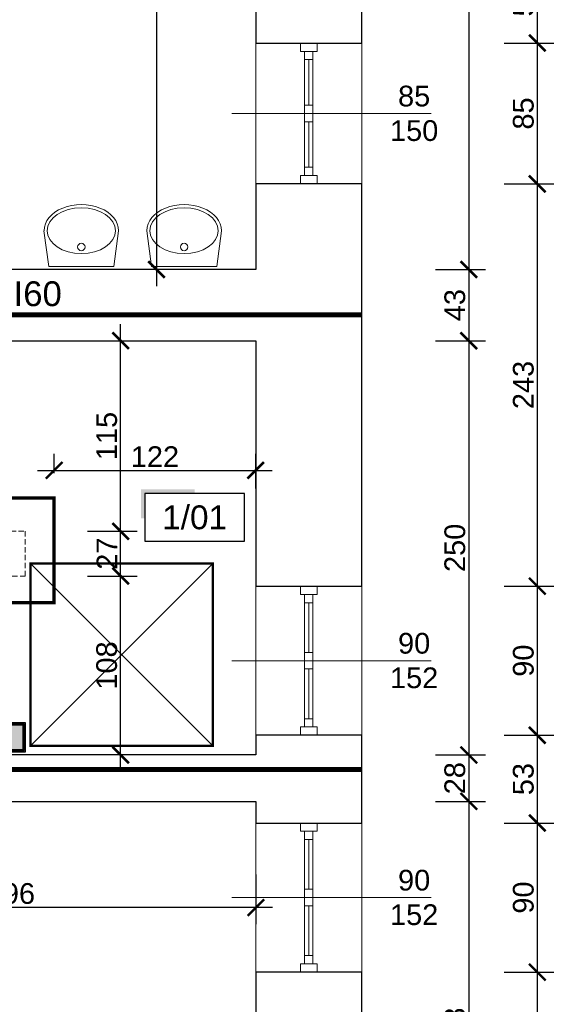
# Model space of a CAD drawing. Header units: millimetres. Extents: x 2709036 to 2756280, y 168165 to 192362.
# Tile 110 of 192: x 2721706 to 2722035, y 185973 to 186567. Entities that reach past the tile are written whole.
import ezdxf
from ezdxf.enums import TextEntityAlignment as Align

# ---------------------------------------------------------------- set-up
doc = ezdxf.new("R2010")
doc.units = ezdxf.units.MM
doc.header["$MEASUREMENT"] = 0
doc.set_wipeout_variables(frame=1)
for name, pattern in [('ACAD_ISO03W100', [30, 12, -18]), ('HIDDEN2', [4.7625, 3.175, -1.5875]), ('UKRYTE', [9.525, 6.35, -3.175]), ('Wipeout_Contour', [1000, 0, -1000])]:
    doc.linetypes.add(name, pattern=pattern)
doc.layers.add('6 - OPISY', color=7, linetype='Continuous')
doc.layers.add('D+H Urządzenia', color=30, linetype='Continuous')
for name, color, linetype, lineweight in [('__MAZ_EKSP_PROJ', 3, 'Continuous', 0), ('__MAZ_OPIS_STOLARKA', 7, 'Continuous', 0), ('__MAZ_SCHODY', 7, 'Continuous', 0), ('__MAZ_STOLARKA OKIENNA', 7, 'Continuous', 9), ('__MAZ_WYMIARY', 7, 'Continuous', 9), ('__MAZ_ŚCIANY ISTNIEJĄCE', 7, 'Continuous', 30), ('Meble i wyposażenie', 8, 'Continuous', 5), ('SCHODY_POR.', 7, 'UKRYTE', 25)]:
    doc.layers.add(name, color=color, linetype=linetype, lineweight=lineweight)
doc.styles.add('Arial', font='arial.ttf')
doc.styles.add('Dimensions', font='arial.ttf')
doc.styles.get("Standard").update_dxf_attribs({"font": 'arial.ttf'})
doc.styles.add('styl1', font='arial.ttf')
doc.dimstyles.new('100', dxfattribs={"dimtxt": 10, "dimasz": 10, "dimexe": 18, "dimexo": 15, "dimgap": 9, "dimtad": 1, "dimdec": 1, "dimrnd": 0.5, "dimdsep": 46, "dimtxsty": 'Dimensions', "dimblk": 'ARCHTICK', "dimcen": 9, "dimdle": 10, "dimadec": 1, "dimazin": 2, "dimtfac": 1, "dimtdec": 4, "dimtofl": 0, "dimtmove": 2, "dimatfit": 3, "dimfxl": 1, "dimtolj": 1, "dimtzin": 0, "dimarcsym": 0})

# ---------------------------------------------------------------- blocks, each defined once
blk = doc.blocks.new('_ArchTick')
at = {"color": 0, "linetype": 'ByBlock', "const_width": 0.15}
blk.add_lwpolyline([(-0.5, -0.5), (0.5, 0.5)], dxfattribs=at)
blk = doc.blocks.new('*D22')
at = {"layer": '__MAZ_WYMIARY', "color": 0, "lineweight": -2}
for p, q in [((2721766.84, 186113.55), (2721766.84, 186241.55)), ((2721746.84, 186231.55), (2721776.84, 186231.55)), ((2721769.09, 186123.55), (2721756.84, 186123.55))]:
    blk.add_line(p, q, dxfattribs=at)
at = {"layer": 'Defpoints', "color": 0, "lineweight": 30}
for p in [(2721709.3, 186231.55), (2721766.84, 186231.55), (2721784.09, 186123.55)]:
    blk.add_point(p, dxfattribs=at)
at = {"layer": '__MAZ_WYMIARY', "color": 0, "lineweight": -2, "xscale": 10, "yscale": 10, "zscale": 10}
for p, rotation in [((2721766.84, 186231.55), 90), ((2721766.84, 186123.55), 270)]:
    blk.add_blockref('_ArchTick', p, dxfattribs=dict(at, rotation=rotation))
at = {"layer": '__MAZ_WYMIARY', "color": 0, "lineweight": 5, "insert": (2721758.46, 186177.55), "char_height": 12.5, "attachment_point": 5, "rotation": 90, "style": 'Arial'}
blk.add_mtext('\\A1;108', dxfattribs=at)
blk = doc.blocks.new('*D23')
at = {"layer": '__MAZ_WYMIARY', "color": 0, "lineweight": -2}
for p, q in [((2721726.71, 186293.55), (2721726.71, 186305.32)), ((2721848.3, 186284.42), (2721848.3, 186305.32)), ((2721716.71, 186295.32), (2721858.3, 186295.32))]:
    blk.add_line(p, q, dxfattribs=at)
at = {"layer": 'Defpoints', "color": 0, "lineweight": 30}
for p in [(2721848.3, 186295.32), (2721726.71, 186278.55), (2721848.3, 186269.42)]:
    blk.add_point(p, dxfattribs=at)
at = {"layer": '__MAZ_WYMIARY', "color": 0, "lineweight": -2, "xscale": 10, "yscale": 10, "zscale": 10, "rotation": 180}
blk.add_blockref('_ArchTick', (2721726.71, 186295.32), dxfattribs=at)
at = {"layer": '__MAZ_WYMIARY', "color": 0, "lineweight": -2, "xscale": 10, "yscale": 10, "zscale": 10}
blk.add_blockref('_ArchTick', (2721848.3, 186295.32), dxfattribs=at)
at = {"layer": '__MAZ_WYMIARY', "color": 0, "lineweight": 5, "insert": (2721787.51, 186303.6), "char_height": 12.5, "attachment_point": 5, "style": 'Arial'}
blk.add_mtext('\\A1;122', dxfattribs=at)
blk = doc.blocks.new('*U5')
at = {"color": 0, "linetype": 'Wipeout_Contour', "lineweight": -2, "ltscale": 7389.409666}
blk.add_wipeout([(-228.2, -234.4), (-227.7, -234.4), (-225.7, -255.6), (-220, -276), (-210.6, -294.8), (-188.8, -323.2), (-161.9, -346.1), (-111.8, -371.5), (-58.3, -387.1), (-3, -392.4), (52.4, -387.1), (105.9, -371.5), (155.9, -346.1), (182.9, -323.2), (204.7, -294.8), (214, -276), (219.8, -255.6), (221.8, -234.4), (193.5, -17.4), (-199.4, -17.4)], dxfattribs=at).dxf.layer = 'Meble i wyposażenie'
at = {"layer": 'Meble i wyposażenie', "color": 0, "linetype": 'Continuous', "lineweight": -2}
for p, q in [((-199.4, -17.2), (-228.2, -234.2)), ((193.5, -17.2), (-199.4, -17.2)), ((-199.2, -17.5), (-199.4, -17.5)), ((193.5, -17.5), (193.3, -17.5)), ((221.8, -234.2), (193.5, -17.2))]:
    blk.add_line(p, q, dxfattribs=at)
blk.add_circle((-3, -135.7), 22.5, dxfattribs=at)
blk.add_ellipse((-3, -234.2), major_axis=(-206, 0), ratio=0.671, dxfattribs=at)
blk.add_ellipse((-3, -234.2), major_axis=(-224.7, 0), ratio=0.702956, start_param=0, end_param=3.141593, dxfattribs=at)
blk = doc.blocks.new('*U9')
at = {"ltscale": 10}
blk.add_hatch(color=256, dxfattribs=at).paths.add_polyline_path([(0, 26), (-25, 26), (-27, 26), (-27, 11.46), (-25, 11.46), (-25, 24), (0, 24)])
blk.add_lwpolyline([(-25, 0), (25, 0), (25, 24), (-25, 24)], close=True, dxfattribs=at)
at = {"layer": '6 - OPISY'}
for tag, p in [('NRPOM', (0, 6)), ('WYSPOM', (3.39, -15.66))]:
    blk.add_attdef(tag, text='', height=12, dxfattribs=at).set_placement(p, align=Align.CENTER)
blk = doc.blocks.new('*D350')
at = {"layer": '__MAZ_WYMIARY', "color": 0, "lineweight": -2}
for p, q in [((2721726.71, 186293.55), (2721726.71, 186305.32)), ((2721848.3, 186284.42), (2721848.3, 186305.32)), ((2721716.71, 186295.32), (2721858.3, 186295.32))]:
    blk.add_line(p, q, dxfattribs=at)
at = {"layer": 'Defpoints', "color": 0, "lineweight": 30}
for p in [(2721848.3, 186295.32), (2721726.71, 186278.55), (2721848.3, 186269.42)]:
    blk.add_point(p, dxfattribs=at)
at = {"layer": '__MAZ_WYMIARY', "color": 0, "lineweight": -2, "xscale": 10, "yscale": 10, "zscale": 10, "rotation": 180}
blk.add_blockref('_ArchTick', (2721726.71, 186295.32), dxfattribs=at)
at = {"layer": '__MAZ_WYMIARY', "color": 0, "lineweight": -2, "xscale": 10, "yscale": 10, "zscale": 10}
blk.add_blockref('_ArchTick', (2721848.3, 186295.32), dxfattribs=at)
at = {"layer": '__MAZ_WYMIARY', "color": 0, "lineweight": 5, "insert": (2721787.51, 186303.6), "char_height": 12.5, "attachment_point": 5, "style": 'Arial'}
blk.add_mtext('\\A1;122', dxfattribs=at)
blk = doc.blocks.new('*D402')
at = {"layer": '__MAZ_WYMIARY', "color": 0, "lineweight": -2}
for p, q in [((2721976.84, 186796.29), (2721976.84, 186406.55)), ((2721956.84, 186786.29), (2721986.84, 186786.29)), ((2721956.84, 186416.55), (2721986.84, 186416.55))]:
    blk.add_line(p, q, dxfattribs=at)
at = {"layer": 'Defpoints', "color": 0, "lineweight": 30}
for p in [(2721848.37, 186786.29), (2721848.37, 186416.55), (2721976.84, 186416.55)]:
    blk.add_point(p, dxfattribs=at)
at = {"layer": '__MAZ_WYMIARY', "color": 0, "lineweight": -2, "xscale": 10, "yscale": 10, "zscale": 10}
for p, rotation in [((2721976.84, 186786.29), 90), ((2721976.84, 186416.55), 270)]:
    blk.add_blockref('_ArchTick', p, dxfattribs=dict(at, rotation=rotation))
at = {"layer": '__MAZ_WYMIARY', "color": 0, "lineweight": 5, "insert": (2721968.45, 186601.42), "char_height": 12.5, "attachment_point": 5, "rotation": 90, "style": 'Arial'}
blk.add_mtext('\\A1;370', dxfattribs=at)
blk = doc.blocks.new('*D403')
at = {"layer": '__MAZ_WYMIARY', "color": 0, "lineweight": -2}
for p, q in [((2721976.84, 186426.55), (2721976.84, 186363.55)), ((2721956.84, 186416.55), (2721986.84, 186416.55)), ((2721956.84, 186373.55), (2721986.84, 186373.55))]:
    blk.add_line(p, q, dxfattribs=at)
at = {"layer": 'Defpoints', "color": 0, "lineweight": 30}
for p in [(2721848.43, 186416.55), (2721848.43, 186373.55), (2721976.84, 186373.55)]:
    blk.add_point(p, dxfattribs=at)
at = {"layer": '__MAZ_WYMIARY', "color": 0, "lineweight": -2, "xscale": 10, "yscale": 10, "zscale": 10}
for p, rotation in [((2721976.84, 186416.55), 90), ((2721976.84, 186373.55), 270)]:
    blk.add_blockref('_ArchTick', p, dxfattribs=dict(at, rotation=rotation))
at = {"layer": '__MAZ_WYMIARY', "color": 0, "lineweight": 5, "insert": (2721968.45, 186395.05), "char_height": 12.5, "attachment_point": 5, "rotation": 90, "style": 'Arial'}
blk.add_mtext('\\A1;43', dxfattribs=at)
blk = doc.blocks.new('*D404')
at = {"layer": '__MAZ_WYMIARY', "color": 0, "lineweight": -2}
for p, q in [((2721976.84, 186383.55), (2721976.84, 186113.55)), ((2721956.84, 186373.55), (2721986.84, 186373.55)), ((2721956.84, 186123.55), (2721986.84, 186123.55))]:
    blk.add_line(p, q, dxfattribs=at)
at = {"layer": 'Defpoints', "color": 0, "lineweight": 30}
for p in [(2721848.3, 186373.55), (2721848.3, 186123.55), (2721976.84, 186123.55)]:
    blk.add_point(p, dxfattribs=at)
at = {"layer": '__MAZ_WYMIARY', "color": 0, "lineweight": -2, "xscale": 10, "yscale": 10, "zscale": 10}
for p, rotation in [((2721976.84, 186373.55), 90), ((2721976.84, 186123.55), 270)]:
    blk.add_blockref('_ArchTick', p, dxfattribs=dict(at, rotation=rotation))
at = {"layer": '__MAZ_WYMIARY', "color": 0, "lineweight": 5, "insert": (2721968.45, 186248.55), "char_height": 12.5, "attachment_point": 5, "rotation": 90, "style": 'Arial'}
blk.add_mtext('\\A1;250', dxfattribs=at)
blk = doc.blocks.new('*D405')
at = {"layer": '__MAZ_WYMIARY', "color": 0, "lineweight": -2}
for p, q in [((2721976.84, 186133.55), (2721976.84, 186085.55)), ((2721956.84, 186123.55), (2721986.84, 186123.55)), ((2721956.84, 186095.55), (2721986.84, 186095.55))]:
    blk.add_line(p, q, dxfattribs=at)
at = {"layer": 'Defpoints', "color": 0, "lineweight": 30}
for p in [(2721848.3, 186123.55), (2721848.3, 186095.55), (2721976.84, 186095.55)]:
    blk.add_point(p, dxfattribs=at)
at = {"layer": '__MAZ_WYMIARY', "color": 0, "lineweight": -2, "xscale": 10, "yscale": 10, "zscale": 10}
for p, rotation in [((2721976.84, 186123.55), 90), ((2721976.84, 186095.55), 270)]:
    blk.add_blockref('_ArchTick', p, dxfattribs=dict(at, rotation=rotation))
at = {"layer": '__MAZ_WYMIARY', "color": 0, "lineweight": 5, "insert": (2721968.45, 186109.55), "char_height": 12.5, "attachment_point": 5, "rotation": 90, "style": 'Arial'}
blk.add_mtext('\\A1;28', dxfattribs=at)
blk = doc.blocks.new('*D406')
at = {"layer": '__MAZ_WYMIARY', "color": 0, "lineweight": -2}
for p, q in [((2721976.84, 186105.55), (2721976.84, 185807.55)), ((2721956.84, 186095.55), (2721986.84, 186095.55)), ((2721956.84, 185817.55), (2721986.84, 185817.55))]:
    blk.add_line(p, q, dxfattribs=at)
at = {"layer": 'Defpoints', "color": 0, "lineweight": 30}
for p in [(2721848.43, 186095.55), (2721848.3, 185817.55), (2721976.84, 185817.55)]:
    blk.add_point(p, dxfattribs=at)
at = {"layer": '__MAZ_WYMIARY', "color": 0, "lineweight": -2, "xscale": 10, "yscale": 10, "zscale": 10}
for p, rotation in [((2721976.84, 186095.55), 90), ((2721976.84, 185817.55), 270)]:
    blk.add_blockref('_ArchTick', p, dxfattribs=dict(at, rotation=rotation))
at = {"layer": '__MAZ_WYMIARY', "color": 0, "lineweight": 5, "insert": (2721968.45, 185956.55), "char_height": 12.5, "attachment_point": 5, "rotation": 90, "style": 'Arial'}
blk.add_mtext('\\A1;278', dxfattribs=at)
blk = doc.blocks.new('*D412')
at = {"layer": '__MAZ_WYMIARY', "color": 0, "lineweight": -2}
for p, q in [((2722018.16, 186614.66), (2722018.16, 186543.2)), ((2721998.16, 186604.66), (2722028.16, 186604.66)), ((2721998.16, 186553.2), (2722028.16, 186553.2))]:
    blk.add_line(p, q, dxfattribs=at)
at = {"layer": 'Defpoints', "color": 0, "lineweight": 30}
for p in [(2721912.3, 186604.66), (2721912.3, 186553.2), (2722018.16, 186553.2)]:
    blk.add_point(p, dxfattribs=at)
at = {"layer": '__MAZ_WYMIARY', "color": 0, "lineweight": -2, "xscale": 10, "yscale": 10, "zscale": 10}
for p, rotation in [((2722018.16, 186604.66), 90), ((2722018.16, 186553.2), 270)]:
    blk.add_blockref('_ArchTick', p, dxfattribs=dict(at, rotation=rotation))
at = {"layer": '__MAZ_WYMIARY', "color": 0, "lineweight": 5, "insert": (2722009.78, 186578.93), "char_height": 12.5, "attachment_point": 5, "rotation": 90, "style": 'Arial'}
blk.add_mtext('\\A1;52', dxfattribs=at)
blk = doc.blocks.new('*D413')
at = {"layer": '__MAZ_WYMIARY', "color": 0, "lineweight": -2}
for p, q in [((2722018.16, 186563.2), (2722018.16, 186458.2)), ((2721998.16, 186553.2), (2722028.16, 186553.2)), ((2721998.16, 186468.2), (2722028.16, 186468.2))]:
    blk.add_line(p, q, dxfattribs=at)
at = {"layer": 'Defpoints', "color": 0, "lineweight": 30}
for p in [(2721912.3, 186553.2), (2721912.3, 186468.2), (2722018.16, 186468.2)]:
    blk.add_point(p, dxfattribs=at)
at = {"layer": '__MAZ_WYMIARY', "color": 0, "lineweight": -2, "xscale": 10, "yscale": 10, "zscale": 10}
for p, rotation in [((2722018.16, 186553.2), 90), ((2722018.16, 186468.2), 270)]:
    blk.add_blockref('_ArchTick', p, dxfattribs=dict(at, rotation=rotation))
at = {"layer": '__MAZ_WYMIARY', "color": 0, "lineweight": 5, "insert": (2722009.78, 186510.7), "char_height": 12.5, "attachment_point": 5, "rotation": 90, "style": 'Arial'}
blk.add_mtext('\\A1;85', dxfattribs=at)
blk = doc.blocks.new('*D414')
at = {"layer": '__MAZ_WYMIARY', "color": 0, "lineweight": -2}
for p, q in [((2722018.16, 186478.2), (2722018.16, 186215.46)), ((2721998.16, 186468.2), (2722028.16, 186468.2)), ((2721998.16, 186225.46), (2722028.16, 186225.46))]:
    blk.add_line(p, q, dxfattribs=at)
at = {"layer": 'Defpoints', "color": 0, "lineweight": 30}
for p in [(2721912.3, 186468.2), (2721912.3, 186225.46), (2722018.16, 186225.46)]:
    blk.add_point(p, dxfattribs=at)
at = {"layer": '__MAZ_WYMIARY', "color": 0, "lineweight": -2, "xscale": 10, "yscale": 10, "zscale": 10}
for p, rotation in [((2722018.16, 186468.2), 90), ((2722018.16, 186225.46), 270)]:
    blk.add_blockref('_ArchTick', p, dxfattribs=dict(at, rotation=rotation))
at = {"layer": '__MAZ_WYMIARY', "color": 0, "lineweight": 5, "insert": (2722009.77, 186346.83), "char_height": 12.5, "attachment_point": 5, "rotation": 90, "style": 'Arial'}
blk.add_mtext('\\A1;243', dxfattribs=at)
blk = doc.blocks.new('*D415')
at = {"layer": '__MAZ_WYMIARY', "color": 0, "lineweight": -2}
for p, q in [((2722018.16, 186235.46), (2722018.16, 186125.46)), ((2721998.16, 186225.46), (2722028.16, 186225.46)), ((2721998.16, 186135.46), (2722028.16, 186135.46))]:
    blk.add_line(p, q, dxfattribs=at)
at = {"layer": 'Defpoints', "color": 0, "lineweight": 30}
for p in [(2721912.37, 186225.46), (2721912.3, 186135.46), (2722018.16, 186135.46)]:
    blk.add_point(p, dxfattribs=at)
at = {"layer": '__MAZ_WYMIARY', "color": 0, "lineweight": -2, "xscale": 10, "yscale": 10, "zscale": 10}
for p, rotation in [((2722018.16, 186225.46), 90), ((2722018.16, 186135.46), 270)]:
    blk.add_blockref('_ArchTick', p, dxfattribs=dict(at, rotation=rotation))
at = {"layer": '__MAZ_WYMIARY', "color": 0, "lineweight": 5, "insert": (2722009.78, 186180.46), "char_height": 12.5, "attachment_point": 5, "rotation": 90, "style": 'Arial'}
blk.add_mtext('\\A1;90', dxfattribs=at)
blk = doc.blocks.new('*D416')
at = {"layer": '__MAZ_WYMIARY', "color": 0, "lineweight": -2}
for p, q in [((2722018.16, 186145.46), (2722018.16, 186072.5)), ((2721998.16, 186135.46), (2722028.16, 186135.46)), ((2721998.16, 186082.5), (2722028.16, 186082.5))]:
    blk.add_line(p, q, dxfattribs=at)
at = {"layer": 'Defpoints', "color": 0, "lineweight": 30}
for p in [(2721912.3, 186135.46), (2721912.3, 186082.5), (2722018.16, 186082.5)]:
    blk.add_point(p, dxfattribs=at)
at = {"layer": '__MAZ_WYMIARY', "color": 0, "lineweight": -2, "xscale": 10, "yscale": 10, "zscale": 10}
for p, rotation in [((2722018.16, 186135.46), 90), ((2722018.16, 186082.5), 270)]:
    blk.add_blockref('_ArchTick', p, dxfattribs=dict(at, rotation=rotation))
at = {"layer": '__MAZ_WYMIARY', "color": 0, "lineweight": 5, "insert": (2722009.77, 186108.98), "char_height": 12.5, "attachment_point": 5, "rotation": 90, "style": 'Arial'}
blk.add_mtext('\\A1;53', dxfattribs=at)
blk = doc.blocks.new('*D417')
at = {"layer": '__MAZ_WYMIARY', "color": 0, "lineweight": -2}
for p, q in [((2722018.16, 186092.5), (2722018.16, 185982.5)), ((2721998.16, 186082.5), (2722028.16, 186082.5)), ((2721998.16, 185992.5), (2722028.16, 185992.5))]:
    blk.add_line(p, q, dxfattribs=at)
at = {"layer": 'Defpoints', "color": 0, "lineweight": 30}
for p in [(2721912.3, 186082.5), (2721912.3, 185992.5), (2722018.16, 185992.5)]:
    blk.add_point(p, dxfattribs=at)
at = {"layer": '__MAZ_WYMIARY', "color": 0, "lineweight": -2, "xscale": 10, "yscale": 10, "zscale": 10}
for p, rotation in [((2722018.16, 186082.5), 90), ((2722018.16, 185992.5), 270)]:
    blk.add_blockref('_ArchTick', p, dxfattribs=dict(at, rotation=rotation))
at = {"layer": '__MAZ_WYMIARY', "color": 0, "lineweight": 5, "insert": (2722009.78, 186037.5), "char_height": 12.5, "attachment_point": 5, "rotation": 90, "style": 'Arial'}
blk.add_mtext('\\A1;90', dxfattribs=at)
blk = doc.blocks.new('*D418')
at = {"layer": '__MAZ_WYMIARY', "color": 0, "lineweight": -2}
for p, q in [((2722018.16, 186002.5), (2722018.16, 185750.55)), ((2721998.16, 185992.5), (2722028.16, 185992.5)), ((2721998.16, 185760.55), (2722028.16, 185760.55))]:
    blk.add_line(p, q, dxfattribs=at)
at = {"layer": 'Defpoints', "color": 0, "lineweight": 30}
for p in [(2721912.3, 185992.5), (2721912.3, 185760.55), (2722018.16, 185760.55)]:
    blk.add_point(p, dxfattribs=at)
at = {"layer": '__MAZ_WYMIARY', "color": 0, "lineweight": -2, "xscale": 10, "yscale": 10, "zscale": 10}
for p, rotation in [((2722018.16, 185992.5), 90), ((2722018.16, 185760.55), 270)]:
    blk.add_blockref('_ArchTick', p, dxfattribs=dict(at, rotation=rotation))
at = {"layer": '__MAZ_WYMIARY', "color": 0, "lineweight": 5, "insert": (2722009.77, 185876.52), "char_height": 12.5, "attachment_point": 5, "rotation": 90, "style": 'Arial'}
blk.add_mtext('\\A1;232', dxfattribs=at)
blk = doc.blocks.new('*D419')
at = {"layer": '__MAZ_WYMIARY', "color": 0, "lineweight": -2}
for p, q in [((2722059.41, 187064.55), (2722059.41, 185750.55)), ((2722039.41, 187054.55), (2722069.41, 187054.55)), ((2722039.41, 185760.55), (2722069.41, 185760.55))]:
    blk.add_line(p, q, dxfattribs=at)
at = {"layer": 'Defpoints', "color": 0, "lineweight": 30}
for p in [(2721912.3, 187054.55), (2721912.3, 185760.55), (2722059.41, 185760.55)]:
    blk.add_point(p, dxfattribs=at)
at = {"layer": '__MAZ_WYMIARY', "color": 0, "lineweight": -2, "xscale": 10, "yscale": 10, "zscale": 10}
for p, rotation in [((2722059.41, 187054.55), 90), ((2722059.41, 185760.55), 270)]:
    blk.add_blockref('_ArchTick', p, dxfattribs=dict(at, rotation=rotation))
at = {"layer": '__MAZ_WYMIARY', "color": 0, "lineweight": 5, "insert": (2722051.03, 186407.55), "char_height": 12.5, "attachment_point": 5, "rotation": 90, "style": 'Arial'}
blk.add_mtext('\\A1;1294', dxfattribs=at)
blk = doc.blocks.new('*D421')
at = {"layer": '__MAZ_WYMIARY', "color": 0, "lineweight": -2}
for p, q in [((2721788.43, 186808.55), (2721788.43, 186406.55)), ((2721808.16, 186798.55), (2721778.43, 186798.55)), ((2721808.16, 186416.55), (2721778.43, 186416.55))]:
    blk.add_line(p, q, dxfattribs=at)
at = {"layer": 'Defpoints', "color": 0, "lineweight": 30}
for p in [(2721823.16, 186798.55), (2721788.43, 186416.55), (2721823.16, 186416.55)]:
    blk.add_point(p, dxfattribs=at)
at = {"layer": '__MAZ_WYMIARY', "color": 0, "lineweight": -2, "xscale": 10, "yscale": 10, "zscale": 10}
for p, rotation in [((2721788.43, 186798.55), 90), ((2721788.43, 186416.55), 270)]:
    blk.add_blockref('_ArchTick', p, dxfattribs=dict(at, rotation=rotation))
at = {"layer": '__MAZ_WYMIARY', "color": 0, "lineweight": 5, "insert": (2721780.05, 186607.55), "char_height": 12.5, "attachment_point": 5, "rotation": 90, "style": 'Arial'}
blk.add_mtext('\\A1;382', dxfattribs=at)
blk = doc.blocks.new('*D422')
at = {"layer": '__MAZ_WYMIARY', "color": 0, "lineweight": -2}
for p, q in [((2721766.84, 186221.55), (2721766.84, 186268.55)), ((2721746.84, 186258.55), (2721776.84, 186258.55)), ((2721746.84, 186231.55), (2721776.84, 186231.55))]:
    blk.add_line(p, q, dxfattribs=at)
at = {"layer": 'Defpoints', "color": 0, "lineweight": 30}
for p in [(2721709.3, 186258.55), (2721766.84, 186258.55), (2721709.3, 186231.55)]:
    blk.add_point(p, dxfattribs=at)
at = {"layer": '__MAZ_WYMIARY', "color": 0, "lineweight": -2, "xscale": 10, "yscale": 10, "zscale": 10}
for p, rotation in [((2721766.84, 186258.55), 90), ((2721766.84, 186231.55), 270)]:
    blk.add_blockref('_ArchTick', p, dxfattribs=dict(at, rotation=rotation))
at = {"layer": '__MAZ_WYMIARY', "color": 0, "lineweight": 5, "insert": (2721758.56, 186245.05), "char_height": 12.5, "attachment_point": 5, "rotation": 90, "style": 'Arial'}
blk.add_mtext('\\A1;27', dxfattribs=at)
blk = doc.blocks.new('*D423')
at = {"layer": '__MAZ_WYMIARY', "color": 0, "lineweight": -2}
for p, q in [((2721766.84, 186248.55), (2721766.84, 186383.55)), ((2721746.84, 186373.55), (2721776.84, 186373.55)), ((2721746.84, 186258.55), (2721776.84, 186258.55))]:
    blk.add_line(p, q, dxfattribs=at)
at = {"layer": 'Defpoints', "color": 0, "lineweight": 30}
for p in [(2721709.36, 186373.55), (2721766.84, 186373.55), (2721709.36, 186258.55)]:
    blk.add_point(p, dxfattribs=at)
at = {"layer": '__MAZ_WYMIARY', "color": 0, "lineweight": -2, "xscale": 10, "yscale": 10, "zscale": 10}
for p, rotation in [((2721766.84, 186373.55), 90), ((2721766.84, 186258.55), 270)]:
    blk.add_blockref('_ArchTick', p, dxfattribs=dict(at, rotation=rotation))
at = {"layer": '__MAZ_WYMIARY', "color": 0, "lineweight": 5, "insert": (2721758.46, 186316.05), "char_height": 12.5, "attachment_point": 5, "rotation": 90, "style": 'Arial'}
blk.add_mtext('\\A1;115', dxfattribs=at)
blk = doc.blocks.new('*D686')
at = {"layer": '__MAZ_WYMIARY', "color": 0, "lineweight": -2}
for p, q in [((2721552.84, 186051.5), (2721552.84, 186021.5)), ((2721848.43, 186051.5), (2721848.43, 186021.5)), ((2721858.43, 186031.5), (2721542.84, 186031.5))]:
    blk.add_line(p, q, dxfattribs=at)
at = {"layer": 'Defpoints', "color": 0, "lineweight": 30}
for p in [(2721552.84, 186095.57), (2721848.43, 186095.55), (2721552.84, 186031.5)]:
    blk.add_point(p, dxfattribs=at)
at = {"layer": '__MAZ_WYMIARY', "color": 0, "lineweight": -2, "xscale": 10, "yscale": 10, "zscale": 10, "rotation": 180}
blk.add_blockref('_ArchTick', (2721552.84, 186031.5), dxfattribs=at)
at = {"layer": '__MAZ_WYMIARY', "color": 0, "lineweight": -2, "xscale": 10, "yscale": 10, "zscale": 10}
blk.add_blockref('_ArchTick', (2721848.43, 186031.5), dxfattribs=at)
at = {"layer": '__MAZ_WYMIARY', "color": 0, "lineweight": 5, "insert": (2721700.64, 186039.88), "char_height": 12.5, "attachment_point": 5, "style": 'Arial'}
blk.add_mtext('\\A1;296', dxfattribs=at)
blk = doc.blocks.new('_pip')
at = {"layer": 'D+H Urządzenia'}
h = blk.add_hatch(color=1, dxfattribs=at)
h.dxf.hatch_style = 1
h.paths.add_polyline_path([(12.45, 11.21), (-8.55, 11.21), (-8.55, -9.79), (12.45, -9.79)], flags=0)
h.paths.add_polyline_path([(14.45, 13.21), (-10.55, 13.21), (-10.55, -11.79), (14.45, -11.79)])
h.paths.add_polyline_path([(13.45, -10.79), (-9.55, -10.79), (-9.55, 12.21), (13.45, 12.21)], flags=16)
h.paths.add_polyline_path([(12.45, -9.79), (-8.55, -9.79), (-8.55, 11.21), (12.45, 11.21)], flags=0)
h = blk.add_hatch(color=1, dxfattribs=at)
h.dxf.hatch_style = 1
h.paths.add_polyline_path([(12.45, 11.21), (-8.55, 11.21), (-8.55, -9.79), (12.45, -9.79)])
at = {"layer": 'D+H Urządzenia', "color": 1}
for points in [[(-10.55, -11.79), (14.45, -11.79), (14.45, 13.21), (-10.55, 13.21)], [(-9.55, -10.79), (13.45, -10.79), (13.45, 12.21), (-9.55, 12.21)], [(-8.55, -9.79), (12.45, -9.79), (12.45, 11.21), (-8.55, 11.21)]]:
    blk.add_lwpolyline(points, close=True, dxfattribs=at)

msp = doc.modelspace()

# ---------------------------------------------------------------- linework, layer by layer
at = {"layer": '__MAZ_EKSP_PROJ'}
for p, q in [((2721712.43, 186239.07), (2721822.43, 186129.07)), ((2721712.43, 186129.07), (2721822.43, 186239.07))]:
    msp.add_line(p, q, dxfattribs=at)
at = {"layer": '__MAZ_EKSP_PROJ', "linetype": 'ACAD_ISO03W100', "const_width": 3}
msp.add_lwpolyline([(2721912.3, 186114.78), (2721317.82, 186114.78), (2721317.82, 186389.11), (2721912.3, 186389.11)], dxfattribs=at)
at = {"layer": '__MAZ_EKSP_PROJ', "const_width": 1.5}
msp.add_lwpolyline([(2721712.43, 186129.07), (2721822.43, 186129.07), (2721822.43, 186239.07), (2721712.43, 186239.07)], close=True, dxfattribs=at)
at = {"layer": '__MAZ_OPIS_STOLARKA', "color": 252}
for points in [[(2721833.92, 186510.7), (2721954.13, 186510.7)], [(2721833.92, 186180.46), (2721954.13, 186180.46)], [(2721833.92, 186037.5), (2721954.13, 186037.5)]]:
    msp.add_lwpolyline(points, dxfattribs=at)
at = {"layer": '__MAZ_SCHODY', "color": 252, "linetype": 'HIDDEN2', "lineweight": 5}
for p, q in [((2721848.3, 186553.2), (2721848.3, 186468.2)), ((2721912.3, 186468.2), (2721912.3, 186553.2)), ((2721848.3, 186225.46), (2721848.3, 186135.46)), ((2721912.3, 186135.46), (2721912.3, 186225.46)), ((2721848.3, 186082.5), (2721848.3, 185992.5)), ((2721912.3, 185992.5), (2721912.3, 186082.5))]:
    msp.add_line(p, q, dxfattribs=at)
msp.add_lwpolyline([(2721324.3, 186258.55), (2721709.3, 186258.55), (2721709.3, 186231.55), (2721608.79, 186231.55)], dxfattribs=at)
at = {"layer": '__MAZ_STOLARKA OKIENNA', "color": 252, "linetype": 'Continuous'}
for p, q in [((2721848.3, 186553.2), (2721848.3, 186468.2)), ((2721912.3, 186553.2), (2721912.3, 186468.2)), ((2721877.8, 186543.2), (2721882.8, 186543.2)), ((2721880.3, 186543.2), (2721880.3, 186515.7)), ((2721877.8, 186515.7), (2721882.8, 186515.7)), ((2721877.8, 186505.7), (2721882.8, 186505.7)), ((2721880.3, 186478.2), (2721880.3, 186505.7)), ((2721877.8, 186478.2), (2721882.8, 186478.2)), ((2721848.3, 186225.46), (2721848.3, 186135.46)), ((2721912.3, 186225.46), (2721912.3, 186135.46)), ((2721882.8, 186215.46), (2721877.8, 186215.46)), ((2721880.3, 186215.46), (2721880.3, 186185.46)), ((2721882.8, 186185.46), (2721877.8, 186185.46)), ((2721882.8, 186175.46), (2721877.8, 186175.46)), ((2721880.3, 186145.46), (2721880.3, 186175.46)), ((2721882.8, 186145.46), (2721877.8, 186145.46)), ((2721848.3, 186082.5), (2721848.3, 185992.5)), ((2721912.3, 186082.5), (2721912.3, 185992.5)), ((2721877.8, 186072.5), (2721882.8, 186072.5)), ((2721880.3, 186072.5), (2721880.3, 186042.5)), ((2721877.8, 186042.5), (2721882.8, 186042.5)), ((2721877.8, 186032.5), (2721882.8, 186032.5)), ((2721880.3, 186002.5), (2721880.3, 186032.5)), ((2721877.8, 186002.5), (2721882.8, 186002.5))]:
    msp.add_line(p, q, dxfattribs=at)
for points in [[(2721885.3, 186548.2), (2721885.3, 186553.2), (2721875.3, 186553.2), (2721875.3, 186548.2)], [(2721877.8, 186548.2), (2721882.8, 186548.2), (2721882.8, 186510.7), (2721877.8, 186510.7)], [(2721877.8, 186473.2), (2721882.8, 186473.2), (2721882.8, 186510.7), (2721877.8, 186510.7)], [(2721885.3, 186473.2), (2721885.3, 186468.2), (2721875.3, 186468.2), (2721875.3, 186473.2)], [(2721875.3, 186220.46), (2721875.3, 186225.46), (2721885.3, 186225.46), (2721885.3, 186220.46)], [(2721882.8, 186220.46), (2721877.8, 186220.46), (2721877.8, 186180.46), (2721882.8, 186180.46)], [(2721882.8, 186140.46), (2721877.8, 186140.46), (2721877.8, 186180.46), (2721882.8, 186180.46)], [(2721875.3, 186140.46), (2721875.3, 186135.46), (2721885.3, 186135.46), (2721885.3, 186140.46)], [(2721885.3, 186077.5), (2721885.3, 186082.5), (2721875.3, 186082.5), (2721875.3, 186077.5)], [(2721877.8, 186077.5), (2721882.8, 186077.5), (2721882.8, 186037.5), (2721877.8, 186037.5)], [(2721877.8, 185997.5), (2721882.8, 185997.5), (2721882.8, 186037.5), (2721877.8, 186037.5)], [(2721885.3, 185997.5), (2721885.3, 185992.5), (2721875.3, 185992.5), (2721875.3, 185997.5)]]:
    msp.add_lwpolyline(points, close=True, dxfattribs=at)
at = {"layer": '__MAZ_ŚCIANY ISTNIEJĄCE', "color": 252, "ltscale": 15}
for p, q in [((2721848.3, 186604.66), (2721848.3, 186553.2)), ((2721912.3, 186553.2), (2721912.3, 186604.66)), ((2721848.3, 186553.2), (2721912.3, 186553.2)), ((2721912.3, 186468.2), (2721848.3, 186468.2)), ((2721848.3, 186468.2), (2721848.3, 186416.55)), ((2721912.3, 186225.46), (2721912.3, 186468.2)), ((2721324.3, 186373.55), (2721848.3, 186373.55)), ((2721848.3, 186373.55), (2721848.3, 186225.46)), ((2721848.3, 186225.46), (2721912.3, 186225.46)), ((2721912.3, 186135.46), (2721848.3, 186135.46)), ((2721848.3, 186135.46), (2721848.3, 186123.55)), ((2721912.3, 186109.55), (2721912.3, 186135.46)), ((2721848.3, 186123.55), (2721552.83, 186123.55)), ((2721912.3, 186082.5), (2721912.3, 186109.55)), ((2721552.83, 186095.55), (2721848.3, 186095.55)), ((2721848.3, 186095.55), (2721848.3, 186082.5)), ((2721848.3, 186082.5), (2721912.3, 186082.5)), ((2721912.3, 185992.5), (2721848.3, 185992.5)), ((2721848.3, 185992.5), (2721848.3, 185817.55)), ((2721912.3, 185760.55), (2721912.3, 185992.5))]:
    msp.add_line(p, q, dxfattribs=at)
at = {"layer": 'SCHODY_POR.', "color": 252, "ltscale": 15, "const_width": 2}
msp.add_lwpolyline([(2721324.3, 186278.55), (2721726.71, 186278.55), (2721726.71, 186215.55), (2721609.08, 186215.55)], dxfattribs=at)

# ---------------------------------------------------------------- block references
at = {"layer": '6 - OPISY', "color": 252, "xscale": 1.2, "yscale": 1.2, "zscale": 1.2}
msp.add_blockref('*U9', (2721811.47, 186252.58), dxfattribs=at).add_auto_attribs({'NRPOM': '1/01'})
at = {"layer": 'D+H Urządzenia', "xscale": 0.7000000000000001, "yscale": 0.7000000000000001, "zscale": 0.7000000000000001}
msp.add_blockref('_pip', (2721699.3, 186133.73), dxfattribs=at)
at = {"layer": 'Meble i wyposażenie', "color": 252, "xscale": -0.1, "yscale": 0.1, "zscale": 0.1, "rotation": 180}
for p in [(2721743.42, 186416.55), (2721805.41, 186416.55)]:
    msp.add_blockref('*U5', p, dxfattribs=at)

# ---------------------------------------------------------------- texts
at = {"layer": '__MAZ_EKSP_PROJ', "linetype": 'ACAD_ISO03W100', "insert": (2721731.38, 186409.42), "char_height": 15, "attachment_point": 3}
msp.add_mtext_dynamic_manual_height_columns('REI60', width=617.9803, gutter_width=12.5, heights=[61.2], dxfattribs=at)
at = {"layer": '__MAZ_OPIS_STOLARKA', "color": 252, "char_height": 12.5, "width": 38.3096, "attachment_point": 5, "style": 'styl1'}
for s, insert in [('85\\P150', (2721943.86, 186510.7)), ('90\\P152', (2721943.86, 186180.46)), ('90\\P152', (2721943.86, 186037.5))]:
    msp.add_mtext(s, dxfattribs=dict(at, insert=insert))

# ---------------------------------------------------------------- dimensions: what is measured, and where the dimension line sits
at = {"layer": '__MAZ_WYMIARY', "color": 252, "lineweight": 5}
for base, p1, p2, picture, middle in [((2722059.41, 185760.55), (2721912.3, 187054.55), (2721912.3, 185760.55), '*D419', (2722051.03, 186407.55)), ((2721976.84, 186416.55), (2721848.37, 186786.29), (2721848.37, 186416.55), '*D402', (2721968.45, 186601.42)), ((2722018.16, 186553.2), (2721912.3, 186604.66), (2721912.3, 186553.2), '*D412', (2722009.78, 186578.93)), ((2722018.16, 186468.2), (2721912.3, 186553.2), (2721912.3, 186468.2), '*D413', (2722009.78, 186510.7)), ((2722018.16, 186225.46), (2721912.3, 186468.2), (2721912.3, 186225.46), '*D414', (2722009.77, 186346.83)), ((2721976.84, 186373.55), (2721848.43, 186416.55), (2721848.43, 186373.55), '*D403', (2721968.45, 186395.05)), ((2721766.84, 186373.55), (2721709.36, 186258.55), (2721709.36, 186373.55), '*D423', (2721758.46, 186316.05)), ((2721976.84, 186123.55), (2721848.3, 186373.55), (2721848.3, 186123.55), '*D404', (2721968.45, 186248.55)), ((2721766.84, 186258.55), (2721709.3, 186231.55), (2721709.3, 186258.55), '*D422', (2721758.56, 186245.05)), ((2721766.84, 186231.55), (2721784.09, 186123.55), (2721709.3, 186231.55), '*D22', (2721758.46, 186177.55)), ((2722018.16, 186135.46), (2721912.37, 186225.46), (2721912.3, 186135.46), '*D415', (2722009.78, 186180.46)), ((2722018.16, 186082.5), (2721912.3, 186135.46), (2721912.3, 186082.5), '*D416', (2722009.77, 186108.98)), ((2721976.84, 186095.55), (2721848.3, 186123.55), (2721848.3, 186095.55), '*D405', (2721968.45, 186109.55)), ((2721976.84, 185817.55), (2721848.43, 186095.55), (2721848.3, 185817.55), '*D406', (2721968.45, 185956.55)), ((2722018.16, 185992.5), (2721912.3, 186082.5), (2721912.3, 185992.5), '*D417', (2722009.78, 186037.5)), ((2722018.16, 185760.55), (2721912.3, 185992.5), (2721912.3, 185760.55), '*D418', (2722009.77, 185876.52))]:
    dim = msp.add_linear_dim(base=base, p1=p1, p2=p2, angle=90, dimstyle='100', override={"dimtxt": 12.5, "dimexe": 10, "dimgap": 2, "dimdec": 0, "dimtxsty": 'Arial', "dimtmove": 1, "dimfxl": 20, "dimfxlon": 1}, dxfattribs=at)
    dim.commit()
    dim.dimension.update_dxf_attribs({"geometry": picture, "text_midpoint": middle})
for base, p1, p2, picture, middle in [((2721848.3, 186295.32), (2721726.71, 186278.55), (2721848.3, 186269.42), '*D23', (2721787.51, 186303.6)), ((2721848.3, 186295.32), (2721726.71, 186278.55), (2721848.3, 186269.42), '*D350', (2721787.51, 186303.6)), ((2721552.84, 186031.5), (2721848.43, 186095.55), (2721552.84, 186095.57), '*D686', (2721700.64, 186039.88))]:
    dim = msp.add_linear_dim(base=base, p1=p1, p2=p2, dimstyle='100', override={"dimtxt": 12.5, "dimexe": 10, "dimgap": 2, "dimdec": 0, "dimtxsty": 'Arial', "dimtmove": 1, "dimfxl": 20, "dimfxlon": 1}, dxfattribs=at)
    dim.commit()
    dim.dimension.update_dxf_attribs({"geometry": picture, "text_midpoint": middle})

# ---------------------------------------------------------------- next in the draw order: linework, layer by layer
at = {"layer": '__MAZ_ŚCIANY ISTNIEJĄCE', "color": 252, "ltscale": 15}
msp.add_line((2721848.3, 186416.55), (2721627.3, 186416.55), dxfattribs=at)

# ---------------------------------------------------------------- next in the draw order: dimensions: what is measured, and where the dimension line sits
at = {"layer": '__MAZ_WYMIARY', "color": 252, "lineweight": 5}
dim = msp.add_linear_dim(base=(2721788.43, 186416.55), p1=(2721823.16, 186798.55), p2=(2721823.16, 186416.55), angle=90, dimstyle='100', override={"dimtxt": 12.5, "dimexe": 10, "dimgap": 2, "dimdec": 0, "dimtxsty": 'Arial', "dimtmove": 1, "dimfxl": 20, "dimfxlon": 1}, dxfattribs=at)
dim.commit()
dim.dimension.update_dxf_attribs({"geometry": '*D421', "text_midpoint": (2721780.05, 186607.55)})

doc.saveas('drawing.dxf')
